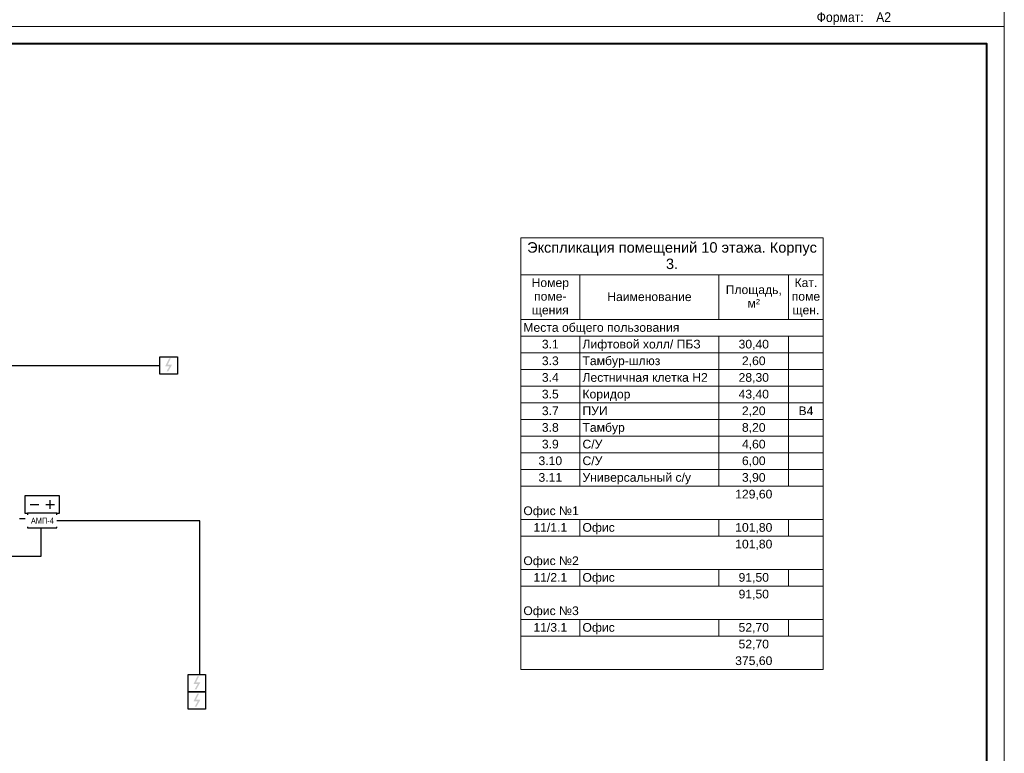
# Model space of a CAD drawing. Header units: millimetres. Extents: x -195178 to 1761886, y 140622 to 301105.
# Tile 53 of 131: x 471789 to 500099, y 203401 to 224498. Entities that reach past the tile are written whole.
import ezdxf

# ---------------------------------------------------------------- set-up
doc = ezdxf.new("R2010")
doc.units = ezdxf.units.MM
doc.set_wipeout_variables(frame=1)
for name, color, linetype, lineweight in [('A-010-M_LINE-T', 7, 'Continuous', 18), ('RC-Извещатели_пожарные', 1, 'Continuous', 30), ('Z-000-P_SCHED', 7, 'Continuous', 20), ('Рамка', 7, 'Continuous', 18), ('СС-011-ПОЖ-СИГНАЛИЗАЦИЯ', 1, 'Continuous', 30), ('УГО АПС и АПЗ$0$_АПС_Оборудование', 1, 'Continuous', 30)]:
    doc.layers.add(name, color=color, linetype=linetype, lineweight=lineweight)
doc.layers.add('АПС', color=5, linetype='Continuous')
doc.layers.add('формат', color=250, linetype='Continuous')
doc.styles.add('Arial', font='arial.ttf', dxfattribs={"width": 0.9, "height": 700})
doc.styles.add('Arial_2', font='arial.ttf', dxfattribs={"width": 0.9, "height": 400})
doc.styles.add('Arial_4', font='arial.ttf', dxfattribs={"height": 3})
doc.styles.add('Arial_5', font='arial.ttf', dxfattribs={"height": 2.5})
doc.styles.add('УГО АПС и АПЗ$0$Reserve SS', font='arial.ttf', dxfattribs={"height": 2.5})

# ---------------------------------------------------------------- blocks, each defined once
blk = doc.blocks.new('*U29')
at = {"color": 0, "lineweight": 0}
blk.add_lwpolyline([(-594, 0), (0, 0), (0, 420), (-594, 420)], close=True, dxfattribs=at)
at = {"lineweight": 40}
blk.add_lwpolyline([(-574, 5), (-5, 5), (-5, 415), (-574, 415)], close=True, dxfattribs=at)
at = {"style": 'Arial', "width": 0.9}
blk.add_text('Формат:', height=2.8, dxfattribs=at).set_placement((-53.97, 1.25))
at = {"style": 'Arial', "width": 0.9, "flags": 8}
blk.add_attdef('FORMAT', (-36.87, 1.26), '', height=2.8, dxfattribs=at)
blk = doc.blocks.new('ИП 212-45')
blk.add_wipeout([(346277, -75580), (346277, -76080), (345777, -76080), (345777, -75580)]).dxf.layer = 'RC-Извещатели_пожарные'
blk.add_wipeout([(345777, -76080), (345777, -75580), (346277, -75580), (346277, -76080)]).dxf.layer = 'RC-Извещатели_пожарные'
at = {"layer": 'RC-Извещатели_пожарные'}
blk.add_hatch(color=0, dxfattribs=at).paths.add_polyline_path([(346128, -75805), (346014, -76005), (345964, -76005), (346050, -75855), (345927, -75855), (346039, -75630), (346089, -75630), (346002, -75805)])
at = {"layer": 'RC-Извещатели_пожарные', "color": 0, "ltscale": 30}
for p, q in [((345777, -75580), (346277, -75580)), ((345777, -76080), (345777, -75580)), ((346277, -75580), (346277, -76080)), ((346277, -76080), (345777, -76080))]:
    blk.add_line(p, q, dxfattribs=at)
blk = doc.blocks.new('УГО АПС и АПЗ$0$Источник бесперебойного питания v4')
blk.add_wipeout([(0, 5), (10, 5), (10, 0), (0, 0)])
for p, q in [((2.75, 3.75), (2.75, 1.25)), ((4, 2.5), (1.5, 2.5)), ((8.5, 2.5), (6, 2.5))]:
    blk.add_line(p, q)
blk.add_lwpolyline([(0, 0), (10, 0), (10, 5), (0, 5)], close=True)
at = {"style": 'УГО АПС и АПЗ$0$Reserve SS', "flags": 8}
blk.add_attdef('КОЛИЧЕСТВО', (10.26, 5.28), '', height=2.5, dxfattribs=at)
blk = doc.blocks.new('АМП-4')
at = {"color": 1}
blk.add_wipeout([(349424, -74023), (349424, -73183), (349844, -73183), (349844, -74023)], dxfattribs=at)
at = {"layer": 'АПС', "color": 1, "lineweight": 30, "ltscale": 200}
blk.add_lwpolyline([(349424, -73183), (349424, -74023), (349844, -74023), (349844, -73183)], close=True, dxfattribs=at)
at = {"layer": 'АПС', "color": 0, "lineweight": 30, "ltscale": 200, "insert": (349645, -73599), "char_height": 168, "width": 801.95, "attachment_point": 5, "rotation": 90, "style": 'Arial_2', "bg_fill": 2}
blk.add_mtext('АМП-4', dxfattribs=at)

msp = doc.modelspace()

# ---------------------------------------------------------------- linework, layer by layer
at = {"layer": 'A-010-M_LINE-T'}
for p, q in [((486195, 218223), (486195, 217165)), ((494895, 218223), (486195, 218223)), ((494895, 217165), (494895, 218223)), ((486195, 217165), (486195, 205815)), ((486195, 217165), (494895, 217165)), ((487895, 217165), (487895, 215878)), ((491895, 217165), (491895, 215878)), ((493895, 217165), (493895, 215878)), ((494895, 217165), (494895, 205815)), ((487895, 215878), (486195, 215878)), ((491895, 215878), (487895, 215878)), ((493895, 215878), (491895, 215878)), ((494895, 215878), (493895, 215878)), ((487895, 215398), (486195, 215398)), ((491895, 215398), (487895, 215398)), ((487895, 215398), (487895, 214919)), ((493895, 215398), (491895, 215398)), ((491895, 215398), (491895, 214919)), ((494895, 215398), (493895, 215398)), ((493895, 215398), (493895, 214919)), ((487895, 214919), (486195, 214919)), ((491895, 214919), (487895, 214919)), ((487895, 214919), (487895, 214440)), ((493895, 214919), (491895, 214919)), ((491895, 214919), (491895, 214440)), ((494895, 214919), (493895, 214919)), ((493895, 214919), (493895, 214440)), ((487895, 214440), (486195, 214440)), ((491895, 214440), (487895, 214440)), ((487895, 214440), (487895, 213961)), ((493895, 214440), (491895, 214440)), ((491895, 214440), (491895, 213961)), ((494895, 214440), (493895, 214440)), ((493895, 214440), (493895, 213961)), ((487895, 213961), (486195, 213961)), ((491895, 213961), (487895, 213961)), ((487895, 213961), (487895, 213482)), ((493895, 213961), (491895, 213961)), ((491895, 213961), (491895, 213482)), ((494895, 213961), (493895, 213961)), ((493895, 213961), (493895, 213482)), ((487895, 213482), (486195, 213482)), ((491895, 213482), (487895, 213482)), ((487895, 213482), (487895, 213003)), ((493895, 213482), (491895, 213482)), ((491895, 213482), (491895, 213003)), ((494895, 213482), (493895, 213482)), ((493895, 213482), (493895, 213003)), ((487895, 213003), (486195, 213003)), ((491895, 213003), (487895, 213003)), ((487895, 213003), (487895, 212523)), ((493895, 213003), (491895, 213003)), ((491895, 213003), (491895, 212523)), ((494895, 213003), (493895, 213003)), ((493895, 213003), (493895, 212523)), ((487895, 212523), (486195, 212523)), ((491895, 212523), (487895, 212523)), ((487895, 212523), (487895, 212044)), ((493895, 212523), (491895, 212523)), ((491895, 212523), (491895, 212044)), ((494895, 212523), (493895, 212523)), ((493895, 212523), (493895, 212044)), ((487895, 212044), (486195, 212044)), ((491895, 212044), (487895, 212044)), ((487895, 212044), (487895, 211565)), ((493895, 212044), (491895, 212044)), ((491895, 212044), (491895, 211565)), ((494895, 212044), (493895, 212044)), ((493895, 212044), (493895, 211565)), ((487895, 211565), (486195, 211565)), ((491895, 211565), (487895, 211565)), ((487895, 211565), (487895, 211086)), ((493895, 211565), (491895, 211565)), ((491895, 211565), (491895, 211086)), ((494895, 211565), (493895, 211565)), ((493895, 211565), (493895, 211086)), ((487895, 211086), (486195, 211086)), ((491895, 211086), (487895, 211086)), ((493895, 211086), (491895, 211086)), ((494895, 211086), (493895, 211086)), ((487895, 210127), (486195, 210127)), ((491895, 210127), (487895, 210127)), ((487895, 210127), (487895, 209648)), ((493895, 210127), (491895, 210127)), ((491895, 210127), (491895, 209648)), ((494895, 210127), (493895, 210127)), ((493895, 210127), (493895, 209648)), ((487895, 209648), (486195, 209648)), ((491895, 209648), (487895, 209648)), ((493895, 209648), (491895, 209648)), ((494895, 209648), (493895, 209648)), ((487895, 208690), (486195, 208690)), ((491895, 208690), (487895, 208690)), ((487895, 208690), (487895, 208211)), ((493895, 208690), (491895, 208690)), ((491895, 208690), (491895, 208211)), ((494895, 208690), (493895, 208690)), ((493895, 208690), (493895, 208211)), ((487895, 208211), (486195, 208211)), ((491895, 208211), (487895, 208211)), ((493895, 208211), (491895, 208211)), ((494895, 208211), (493895, 208211)), ((487895, 207252), (486195, 207252)), ((491895, 207252), (487895, 207252)), ((487895, 207252), (487895, 206773)), ((493895, 207252), (491895, 207252)), ((491895, 207252), (491895, 206773)), ((494895, 207252), (493895, 207252)), ((493895, 207252), (493895, 206773)), ((487895, 206773), (486195, 206773)), ((491895, 206773), (487895, 206773)), ((493895, 206773), (491895, 206773)), ((494895, 206773), (493895, 206773)), ((494895, 205815), (486195, 205815))]:
    msp.add_line(p, q, dxfattribs=at)
at = {"layer": 'Рамка'}
msp.add_lwpolyline([(442699, 182805), (499599, 182805), (499599, 223805), (442699, 223805)], close=True, dxfattribs=at)
at = {"layer": 'СС-011-ПОЖ-СИГНАЛИЗАЦИЯ', "lineweight": 30, "ltscale": 100}
msp.add_lwpolyline([(471780, 210154), (472394, 210154), (472394, 209063), (469620, 209063)], dxfattribs=at)

# ---------------------------------------------------------------- block references
at = {"layer": 'формат', "xscale": 100, "yscale": 100, "zscale": 100}
msp.add_blockref('*U29', (500099, 224305), dxfattribs=at).add_auto_attribs({'FORMAT': 'А2'})
msp.add_blockref('*U29', (500099, 182305), dxfattribs=at)

# ---------------------------------------------------------------- texts
at = {"layer": 'Z-000-P_SCHED', "line_spacing_factor": 0.941778}
for s, insert, char_height, width, attachment_point, style in [('Экспликация помещений 10 этажа. Корпус\\P3.', (490545, 218098), 300, 9945.56, 2, 'Arial_4'), ('Номер\\Pпоме-\\Pщения', (487045, 217060), 250, 1285.52, 2, 'Arial_5'), ('Площадь,\\Pм\\fArial|b0|i0|c238|p34|;²', (492895, 216858), 250, 1925.21, 2, 'Arial_5'), ('Кат.\\Pпоме\\Pщен.', (494395, 217060), 250, 979.44, 2, 'Arial_5'), ('Наименование', (489895, 216656), 250, 2895.47, 2, 'Arial_5'), ('Места общего пользования', (486270, 215772), 250, 5356.32, 1, 'Arial_5'), ('3.1', (487045, 215293), 250, 581.54, 2, 'Arial_5'), ('Лифтовой холл/ ПБЗ', (487970, 215293), 250, 4052.44, 1, 'Arial_5'), ('30,40', (492895, 215293), 250, 1046.78, 2, 'Arial_5'), ('3.3', (487045, 214814), 250, 581.54, 2, 'Arial_5'), ('Тамбур-шлюз', (487970, 214814), 250, 2659.79, 1, 'Arial_5'), ('2,60', (492895, 214814), 250, 814.16, 2, 'Arial_5'), ('3.4', (487045, 214335), 250, 581.54, 2, 'Arial_5'), ('Лестничная клетка Н2', (487970, 214335), 250, 4300.36, 1, 'Arial_5'), ('28,30', (492895, 214335), 250, 1046.78, 2, 'Arial_5'), ('3.5', (487045, 213856), 250, 581.54, 2, 'Arial_5'), ('Коридор', (487970, 213856), 250, 1646.69, 1, 'Arial_5'), ('43,40', (492895, 213856), 250, 1046.78, 2, 'Arial_5'), ('3.7', (487045, 213376), 250, 581.54, 2, 'Arial_5'), ('ПУИ', (487970, 213376), 250, 863.13, 1, 'Arial_5'), ('2,20', (492895, 213376), 250, 814.16, 2, 'Arial_5'), ('B4', (494395, 213376), 250, 511.15, 2, 'Arial_5'), ('3.8', (487045, 212897), 250, 581.54, 2, 'Arial_5'), ('Тамбур', (487970, 212897), 250, 1444.68, 1, 'Arial_5'), ('8,20', (492895, 212897), 250, 814.16, 2, 'Arial_5'), ('3.9', (487045, 212418), 250, 581.54, 2, 'Arial_5'), ('С/У', (487970, 212418), 250, 679.49, 1, 'Arial_5'), ('4,60', (492895, 212418), 250, 814.16, 2, 'Arial_5'), ('3.10', (487045, 211939), 250, 814.16, 2, 'Arial_5'), ('С/У', (487970, 211939), 250, 679.49, 1, 'Arial_5'), ('6,00', (492895, 211939), 250, 814.16, 2, 'Arial_5'), ('Универсальный с/у', (487970, 211460), 250, 3712.69, 1, 'Arial_5'), ('3.11', (487045, 211460), 250, 814.16, 2, 'Arial_5'), ('3,90', (492895, 211460), 250, 814.16, 2, 'Arial_5'), ('129,60', (492895, 210980), 250, 1279.39, 2, 'Arial_5'), ('Офис №1', (486270, 210501), 250, 1903.79, 1, 'Arial_5'), ('11/1.1', (487045, 210022), 250, 1163.09, 2, 'Arial_5'), ('Офис', (487970, 210022), 250, 1107.99, 1, 'Arial_5'), ('101,80', (492895, 210022), 250, 1279.39, 2, 'Arial_5'), ('101,80', (492895, 209543), 250, 1279.39, 2, 'Arial_5'), ('Офис №2', (486270, 209064), 250, 1903.79, 1, 'Arial_5'), ('11/2.1', (487045, 208585), 250, 1163.09, 2, 'Arial_5'), ('Офис', (487970, 208585), 250, 1107.99, 1, 'Arial_5'), ('91,50', (492895, 208585), 250, 1046.78, 2, 'Arial_5'), ('91,50', (492895, 208105), 250, 1046.78, 2, 'Arial_5'), ('Офис №3', (486270, 207626), 250, 1903.79, 1, 'Arial_5'), ('11/3.1', (487045, 207147), 250, 1163.09, 2, 'Arial_5'), ('Офис', (487970, 207147), 250, 1107.99, 1, 'Arial_5'), ('52,70', (492895, 207147), 250, 1046.78, 2, 'Arial_5'), ('52,70', (492895, 206668), 250, 1046.78, 2, 'Arial_5'), ('375,60', (492895, 206189), 250, 1279.39, 2, 'Arial_5')]:
    msp.add_mtext(s, dxfattribs=dict(at, insert=insert, char_height=char_height, width=width, attachment_point=attachment_point, style=style))

# ---------------------------------------------------------------- next in the draw order: block references
at = {"layer": 'СС-011-ПОЖ-СИГНАЛИЗАЦИЯ', "color": 0, "lineweight": 30}
for p in [(130045, 290386), (130856, 280747)]:
    msp.add_blockref('ИП 212-45', p, dxfattribs=at)
at = {"layer": 'УГО АПС и АПЗ$0$_АПС_Оборудование', "color": 252, "xscale": 100, "yscale": 100, "zscale": 100, "rotation": 180}
msp.add_blockref('УГО АПС и АПЗ$0$Источник бесперебойного питания v4', (472936, 210810), dxfattribs=at)

# ---------------------------------------------------------------- next in the draw order: linework, layer by layer
at = {"layer": 'СС-011-ПОЖ-СИГНАЛИЗАЦИЯ', "lineweight": 30, "ltscale": 100}
msp.add_lwpolyline([(470990, 214555), (475822, 214555)], dxfattribs=at)

# ---------------------------------------------------------------- next in the draw order: block references
at = {"layer": 'СС-011-ПОЖ-СИГНАЛИЗАЦИЯ', "lineweight": 30, "rotation": 270}
msp.add_blockref('АМП-4', (546039, 559734), dxfattribs=at)
at = {"layer": 'СС-011-ПОЖ-СИГНАЛИЗАЦИЯ', "color": 0, "lineweight": 30}
msp.add_blockref('ИП 212-45', (130856, 281247), dxfattribs=at)

# ---------------------------------------------------------------- next in the draw order: linework, layer by layer
at = {"layer": 'СС-011-ПОЖ-СИГНАЛИЗАЦИЯ', "lineweight": 30, "ltscale": 100}
msp.add_lwpolyline([(476966, 205667), (476966, 210088), (472856, 210088)], dxfattribs=at)

doc.saveas('drawing.dxf')
